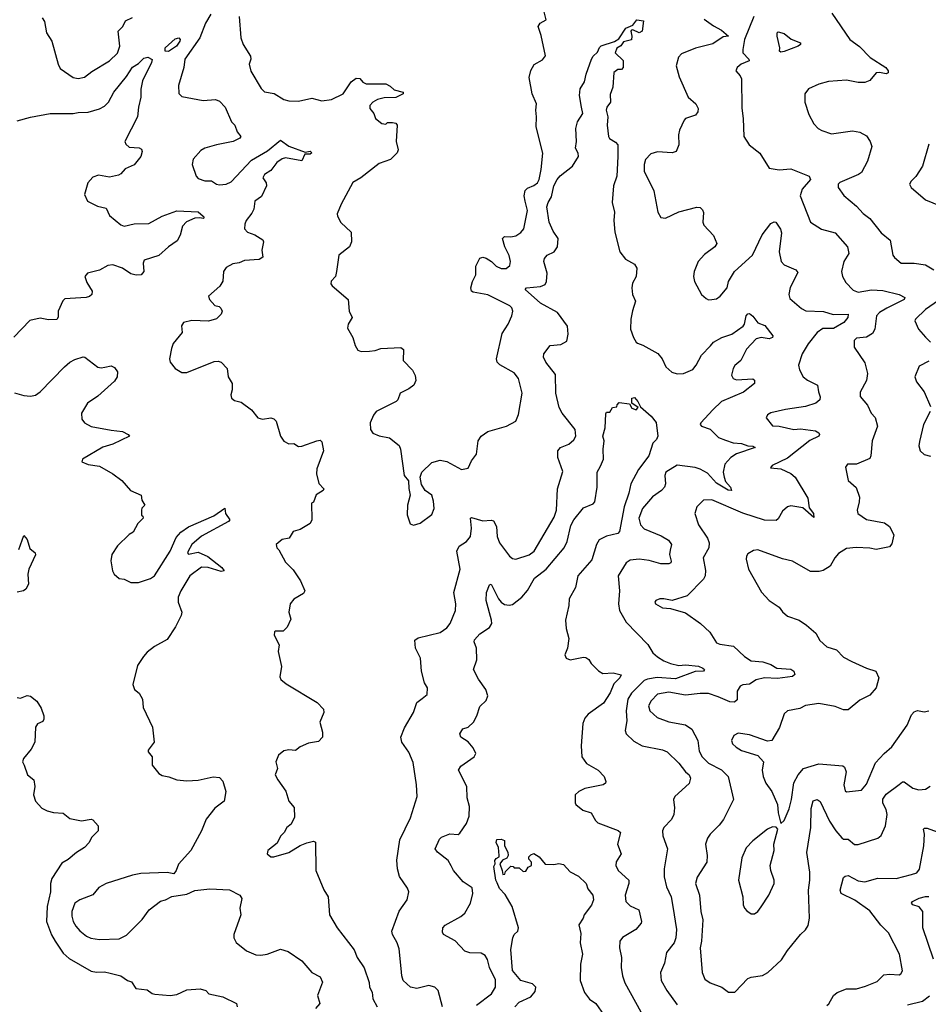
# Model space of a CAD drawing. Extents: x 2133489 to 2292442, y 756223 to 916462.
# Tile 243 of 256: x 2196350 to 2201871, y 870651 to 876636. Entities that reach past the tile are written whole.
import ezdxf

# ---------------------------------------------------------------- set-up
doc = ezdxf.new("R2010")
doc.units = 0

msp = doc.modelspace()

# ---------------------------------------------------------------- linework, layer by layer
at = {"layer": '0CON20XD'}
for points in [[(2197683.8, 876655), (2197694, 876525), (2197708.8, 876485), (2197751.4, 876415), (2197754.2, 876395), (2197744.4, 876365), (2197755, 876323.8), (2197817.3, 876217.3), (2197837.6, 876197.6), (2197896.5, 876186.5), (2197955, 876150), (2197985, 876143.1), (2198045, 876141.4), (2198125, 876158.6), (2198185, 876143.1), (2198245, 876150), (2198315.8, 876185), (2198365, 876257.1), (2198395, 876279.6), (2198417.7, 876277.7), (2198435.6, 876255.6), (2198455.6, 876245.6), (2198575, 876245.5), (2198601.6, 876231.6), (2198625, 876210), (2198680, 876195), (2198680, 876185), (2198635, 876162.2), (2198565, 876160), (2198525, 876150.8), (2198496.2, 876135), (2198476.7, 876115), (2198477.5, 876095), (2198502.5, 876065), (2198512.5, 876035), (2198550, 876005), (2198575, 876000), (2198585, 876010), (2198615, 876010), (2198635, 876006.2), (2198643.3, 875995), (2198637.5, 875895), (2198649.2, 875845), (2198643, 875827), (2198603.6, 875786.4), (2198535, 875762.5), (2198423.3, 875675), (2198375, 875646.2), (2198303.3, 875515), (2198280, 875455), (2198280.7, 875440.7), (2198302.3, 875402.3), (2198363.3, 875345), (2198366.2, 875285), (2198353.3, 875255), (2198290, 875205), (2198275.6, 875104.4), (2198268, 875075), (2198243.4, 875046.6), (2198240.3, 875030.3), (2198247.9, 875017.9), (2198346, 874935), (2198351.4, 874865), (2198370, 874825), (2198346, 874785), (2198341.7, 874761.7), (2198373.9, 874703.9), (2198388.8, 874655), (2198405, 874627.5), (2198425, 874618.8), (2198475, 874620.8), (2198510, 874625), (2198545, 874637.5), (2198665, 874642.5), (2198681.7, 874631.7), (2198680, 874565), (2198736.7, 874505), (2198753.9, 874473.9), (2198757.7, 874442.3), (2198745.9, 874414.1), (2198715, 874391.2), (2198662.5, 874365), (2198647.5, 874325), (2198637.5, 874315), (2198516.7, 874255), (2198498.8, 874231.2), (2198480, 874185), (2198482, 874145), (2198495, 874123.3), (2198535, 874106), (2198597.5, 874095), (2198655, 874047.5), (2198664, 874025), (2198686.7, 873865), (2198713.3, 873833.3), (2198713.6, 873786.4), (2198722.5, 873745), (2198706.2, 873685), (2198703.9, 873626.1), (2198721.7, 873571.7), (2198743.6, 873563.6), (2198783.9, 873576.1), (2198855, 873627.5), (2198868.8, 873665), (2198865, 873710), (2198853.3, 873745), (2198814.1, 873774.1), (2198790.5, 873810.5), (2198783.8, 873855), (2198793.8, 873885), (2198855, 873944.2), (2198905, 873957.8), (2198945, 873950.6), (2199035, 873902.5), (2199075, 873908.8), (2199095.8, 873955), (2199125.4, 873994.6), (2199136.2, 874075), (2199155, 874103.3), (2199195, 874132), (2199307.5, 874165), (2199363.8, 874195), (2199381.9, 874235), (2199403.1, 874365), (2199381.4, 874455), (2199355, 874489.2), (2199267.5, 874537.5), (2199251.9, 874555), (2199246.9, 874575), (2199281.7, 874728.3), (2199317.5, 874785), (2199340, 874835), (2199345.8, 874865), (2199340, 874885), (2199327.4, 874897.4), (2199195, 874962.5), (2199105, 874979.2), (2199095.8, 874985.8), (2199091.4, 875005), (2199101.5, 875045), (2199120.9, 875085), (2199121.5, 875138.5), (2199145, 875185.8), (2199165, 875191.4), (2199185, 875187.1), (2199216.5, 875166.5), (2199245, 875136.9), (2199275, 875123.3), (2199305, 875124.3), (2199327.6, 875142.4), (2199332.9, 875165), (2199325, 875202.5), (2199297.8, 875255), (2199284.4, 875305.6), (2199295, 875318.6), (2199335, 875315.4), (2199365, 875321.8), (2199395, 875342.5), (2199412.7, 875365), (2199434.6, 875475), (2199422.4, 875532.4), (2199415.8, 875565), (2199422.4, 875597.6), (2199435, 875612.2), (2199475, 875628.5), (2199496.7, 875645), (2199506.5, 875663.5), (2199519.6, 875725), (2199528.1, 875825), (2199488.5, 875985), (2199490.9, 876045), (2199485.6, 876085), (2199490, 876125), (2199464.6, 876184.6), (2199445.6, 876285), (2199455, 876327.5), (2199475.7, 876364.3), (2199527.3, 876392.7), (2199544, 876416), (2199519.6, 876539.6), (2199500.8, 876595), (2199512.5, 876615), (2199548.8, 876635), (2199525.8, 876725)], [(2196486.4, 876646.4), (2196499.6, 876625), (2196513.3, 876555), (2196546.1, 876506.1), (2196582.9, 876365), (2196595, 876340), (2196675, 876284), (2196705, 876279.2), (2196744.1, 876285.9), (2196789.1, 876320.9), (2196895, 876385.7), (2196945, 876431.4), (2196957.9, 876475), (2196948.6, 876565), (2196975.8, 876595), (2196992, 876628), (2197035, 876649.1)], [(2197511.5, 876668.5), (2197479.1, 876615), (2197444.3, 876525.7), (2197352.7, 876395), (2197348.2, 876345), (2197314.4, 876235), (2197317.7, 876187.7), (2197335, 876168.8), (2197464.2, 876144.2), (2197540.3, 876150.3), (2197565, 876140), (2197598, 876105), (2197636.7, 876015), (2197656.2, 875995), (2197671.2, 875955), (2197693.3, 875925), (2197686.7, 875915), (2197647.5, 875895), (2197545, 875876), (2197475, 875854.2), (2197449.7, 875840.3), (2197403, 875787), (2197398, 875755), (2197422, 875685), (2197435, 875670), (2197475, 875656), (2197515, 875655.7), (2197546.4, 875636.4), (2197565, 875632.2), (2197605, 875635.6), (2197635, 875650), (2197757.8, 875782.2), (2197855, 875838.8), (2197935, 875902.5), (2197985, 875867.1), (2198085, 875830), (2198115, 875836.5), (2198126.1, 875826.1), (2198115, 875819.2), (2198082, 875818), (2198065, 875778.8), (2197965, 875796.6), (2197945, 875790.7), (2197911.6, 875768.4), (2197875, 875719.1), (2197836.7, 875695), (2197828.1, 875675), (2197848, 875645), (2197849.2, 875625), (2197818.7, 875561.3), (2197778, 875532), (2197773.5, 875485), (2197760.8, 875459.2), (2197726, 875415), (2197717.3, 875392.7), (2197715.8, 875365), (2197733.8, 875345), (2197778.9, 875328.9), (2197827.3, 875297.3), (2197831.1, 875285), (2197822.2, 875235), (2197828.3, 875191.7), (2197805, 875178.1), (2197715, 875172.5), (2197682.7, 875157.3), (2197645, 875152), (2197605, 875130), (2197588, 875105), (2197584.1, 875045.9), (2197566, 875015), (2197497.5, 874955), (2197502.5, 874935), (2197535, 874897.5), (2197561.7, 874891.7), (2197573, 874883), (2197580, 874865), (2197573.8, 874845), (2197545, 874818), (2197496.6, 874803.4), (2197395, 874806.9), (2197346, 874795), (2197333.8, 874775), (2197337.5, 874735), (2197283.4, 874666.6), (2197273.2, 874636.8), (2197260.8, 874575), (2197264.4, 874555), (2197295, 874515.5), (2197335, 874490.5), (2197365, 874490.8), (2197532.3, 874557.7), (2197555, 874560), (2197573.6, 874553.6), (2197610, 874515), (2197616.7, 874465), (2197640, 874425), (2197640, 874385), (2197632.5, 874355), (2197637.5, 874335), (2197655, 874321.2), (2197695, 874310), (2197757.5, 874265), (2197796.4, 874216.4), (2197825, 874207.5), (2197875, 874216.2), (2197895, 874208.8), (2197908, 874195), (2197934.2, 874104.2), (2197955, 874073.3), (2197985, 874056.7), (2198015, 874060), (2198045, 874041.2), (2198065, 874042.5), (2198155, 874076), (2198175, 874080), (2198185, 874070), (2198196, 874015), (2198155.8, 873905), (2198154.2, 873875.8), (2198167, 873817), (2198198.8, 873785), (2198193.3, 873775), (2198152.1, 873747.9), (2198136.1, 873703.9), (2198123.6, 873696.4), (2198124.2, 873595.8), (2198115.7, 873574.3), (2198055, 873536.2), (2198012.5, 873525), (2197987.5, 873485), (2197944.1, 873475.9), (2197907.5, 873445), (2197912.5, 873425), (2197925, 873412.5), (2197965, 873338.8)], [(2200811.2, 876655), (2200755, 876516.2), (2200743.1, 876455), (2200745, 876433.3), (2200781.2, 876395), (2200783.3, 876385), (2200733.3, 876365), (2200710, 876345), (2200701.2, 876325), (2200728.8, 876295), (2200735.8, 876275.8), (2200737.6, 876097.6), (2200746.7, 876035), (2200750, 875925), (2200783.3, 875875), (2200846.7, 875825), (2200905, 875733.8), (2200965, 875723.1), (2201035, 875730), (2201147.5, 875685), (2201154.3, 875665), (2201105.4, 875604.6), (2201091.9, 875565), (2201154.3, 875404.3), (2201222.7, 875362.7), (2201305, 875339.4), (2201380, 875255), (2201388.5, 875215), (2201358.1, 875165), (2201344.3, 875104.3), (2201350, 875075), (2201369.1, 875039.1), (2201415, 874991.9), (2201445, 874980.4), (2201526.1, 874993.9), (2201595, 874989.4), (2201695, 874966.1), (2201727.9, 874947.9), (2201724.3, 874935), (2201618.4, 874881.6), (2201575, 874855.6), (2201556.5, 874835), (2201545.5, 874755), (2201531.4, 874728.6), (2201495, 874705.6), (2201435, 874700.8), (2201420, 874685), (2201420, 874645), (2201485, 874550), (2201502, 874485), (2201495, 874442.5), (2201457.7, 874372.3), (2201456.2, 874345), (2201501.7, 874291.7), (2201524.4, 874245), (2201547.6, 874217.6), (2201561.9, 874165), (2201530.6, 874075), (2201521.9, 873985), (2201515, 873968.8), (2201435, 873934), (2201380, 873935), (2201368.8, 873915), (2201383.3, 873835), (2201433, 873793), (2201452.7, 873732.7), (2201451.9, 873705), (2201438.6, 873655), (2201442.5, 873635), (2201495, 873596.9), (2201605, 873577.5), (2201635.6, 873555.6), (2201660.8, 873505), (2201650, 873450), (2201635, 873430.8), (2201555, 873414.5), (2201515, 873423.9), (2201432.7, 873427.3), (2201375, 873421.9), (2201325, 873391.9), (2201303.1, 873365), (2201275, 873313.3), (2201232.5, 873287.5), (2201208.5, 873281.5), (2201155, 873281.9), (2201045, 873344), (2200985, 873358.1), (2200835, 873414.3), (2200809.7, 873410.3), (2200775, 873388.8), (2200766, 873375), (2200764.1, 873355.9), (2200778.9, 873295), (2200856.6, 873156.6), (2200903.3, 873105), (2200965.5, 873065.5), (2200985.6, 873035.6), (2201015, 873010.8), (2201086.7, 872985), (2201131.2, 872955), (2201187.7, 872907.7), (2201212.6, 872862.6), (2201255, 872823.3), (2201312.5, 872805), (2201355, 872761.2), (2201406.7, 872735), (2201495, 872694), (2201553.3, 872675), (2201571.2, 872635), (2201555, 872573.8), (2201515, 872529.2), (2201455, 872500), (2201385, 872440.8), (2201355, 872440.8), (2201305, 872461.4), (2201205, 872479.4), (2201125, 872467.8), (2201090.9, 872449.1), (2201015, 872434), (2200995, 872417.5), (2200966.3, 872333.7), (2200920, 872255), (2200895, 872251.1), (2200785, 872289.4), (2200715, 872299.2), (2200688.8, 872285), (2200676, 872255), (2200681.2, 872235), (2200704.4, 872214.4), (2200735, 872194.4), (2200835, 872162.9), (2200870, 872125), (2200861.2, 872075), (2200867.3, 872035), (2200884.4, 871995), (2200920, 871945), (2200954.4, 871865), (2200958, 871815), (2200975, 871750), (2200995, 871767.5), (2201025, 871840), (2201039.2, 871895), (2201053.4, 871996.6), (2201080.9, 872045), (2201112.9, 872085), (2201205, 872113.1), (2201351.1, 872101.1), (2201362.4, 872092.4), (2201371.1, 872065), (2201358.2, 871985), (2201365, 871948.8), (2201375, 871942), (2201465, 871952.5), (2201495, 871988.8), (2201550.4, 872119.6), (2201602.5, 872175), (2201649.4, 872215), (2201742.1, 872347.9), (2201768.7, 872411.3), (2201785, 872429.2), (2201805, 872436.7), (2201845, 872429.4), (2201875, 872435.5)], [(2201285.7, 876675), (2201395, 876516), (2201453.2, 876473.2), (2201518, 876405), (2201614, 876345), (2201628.1, 876325), (2201626.9, 876313.1), (2201615, 876305.8), (2201575, 876315.5), (2201555, 876312.5), (2201515, 876266.7), (2201485.9, 876254.1), (2201445, 876253.3), (2201375, 876268.8), (2201265, 876260), (2201205, 876243.8), (2201142.5, 876215), (2201120, 876185), (2201121.2, 876135), (2201145, 876060), (2201175, 876002.5), (2201202.5, 875975), (2201225, 875961.2), (2201282.3, 875942.3), (2201410.9, 875960.9), (2201455, 875952.9), (2201495, 875930), (2201517.5, 875895), (2201527.5, 875865), (2201501.4, 875775), (2201465, 875707.5), (2201446.2, 875693.8), (2201334, 875646), (2201324.4, 875635), (2201324.3, 875615), (2201357.9, 875567.9), (2201435, 875501.4), (2201475, 875456.9), (2201515, 875428.1), (2201585, 875339.2), (2201638.8, 875295), (2201656, 875205), (2201665, 875190), (2201705.7, 875155.7), (2201785.6, 875155.6), (2201855, 875145.6), (2201905, 875116)], [(2198918.5, 870635), (2198893.3, 870735), (2198872.5, 870755), (2198835.7, 870765.7), (2198762.3, 870747.7), (2198725, 870756), (2198680.6, 870795), (2198671.1, 870825), (2198668.6, 870868.6), (2198655, 870987.5), (2198642.9, 871025), (2198614.5, 871075), (2198611.1, 871095), (2198655, 871216.7), (2198704.2, 871285), (2198714, 871335), (2198707, 871357), (2198658.5, 871428.5), (2198645.4, 871475), (2198642.6, 871527.4), (2198659.5, 871650.5), (2198724.4, 871785), (2198764.4, 871915), (2198760.6, 871985), (2198741.1, 872121.1), (2198714.2, 872184.2), (2198671.9, 872245), (2198665.7, 872275), (2198688.7, 872331.3), (2198743.3, 872425), (2198764.1, 872485.9), (2198795, 872510), (2198826.1, 872533.9), (2198827.5, 872575), (2198808.8, 872605), (2198792, 872675), (2198786.2, 872755), (2198756, 872815), (2198750, 872865), (2198771.7, 872878.3), (2198905, 872911.1), (2198945, 872938.9), (2198965.4, 872965), (2198998.2, 873045), (2199001.1, 873085), (2198987.8, 873155), (2199025.5, 873295), (2199007.1, 873405), (2199020, 873435), (2199065, 873464.5), (2199088.9, 873495), (2199096.2, 873545), (2199088.8, 873605), (2199095, 873610), (2199165, 873589.5), (2199215, 873593.1), (2199228.8, 873588.8), (2199246.5, 873555), (2199251.1, 873495), (2199266.3, 873456.3), (2199325.5, 873375.5), (2199345, 873360.8), (2199365, 873355.8), (2199445, 873383.5), (2199477.1, 873405), (2199598.2, 873611.8), (2199611.6, 873655), (2199618.8, 873785), (2199650.3, 873889.7), (2199620.9, 873975), (2199619.2, 874015), (2199635.4, 874034.6), (2199687.1, 874055), (2199717.4, 874082.6), (2199729.4, 874105), (2199724.3, 874145), (2199646.5, 874245), (2199628.4, 874278.4), (2199607.1, 874365), (2199605, 874478.8), (2199547.3, 874555), (2199532.2, 874585), (2199535.6, 874605), (2199574, 874655), (2199638.6, 874661.4), (2199675, 874681.2), (2199683.1, 874725), (2199677.7, 874772.3), (2199618.6, 874855), (2199515, 874912.9), (2199420.8, 874995), (2199430, 875005), (2199515.4, 875014.6), (2199543.4, 875026.6), (2199551.9, 875045), (2199555.6, 875095), (2199535.7, 875165), (2199538.6, 875185), (2199555.5, 875204.5), (2199597.5, 875225), (2199618.5, 875255), (2199621.4, 875305), (2199590.6, 875350.6), (2199567.1, 875405), (2199552.6, 875497.4), (2199561.3, 875525), (2199581.7, 875558.3), (2199595.6, 875625), (2199615.8, 875664.2), (2199633.5, 875686.5), (2199710, 875745), (2199745, 875803.3), (2199744.4, 875825), (2199728.1, 875855), (2199732.5, 875895), (2199728.6, 875975), (2199740, 876015), (2199772.5, 876065), (2199764.5, 876104.5), (2199751.1, 876175), (2199755.3, 876214.7), (2199781.6, 876258.4), (2199792, 876305), (2199824.7, 876395), (2199835.4, 876415), (2199861.3, 876438.7), (2199872.5, 876467.5), (2199883.3, 876476.7), (2199965, 876502.2), (2199989.8, 876520.2), (2200033.1, 876585), (2200075, 876602.5), (2200100, 876635), (2200139.5, 876629.5), (2200132.9, 876565), (2200115, 876555.6), (2200075, 876574.2), (2200067.7, 876572.3), (2200063.1, 876565), (2200070, 876535), (2200067.5, 876512.5), (2200018.8, 876501.2), (2200003.3, 876476.7), (2199977.7, 876462.3), (2199967.5, 876435), (2200017, 876387), (2200017.5, 876345), (2200007, 876333), (2199985, 876332.5), (2199960, 876315), (2199953.8, 876225), (2199938.3, 876181.7), (2199939.5, 876135), (2199916.8, 876103.2), (2199913.7, 876086.3), (2199923.6, 876045), (2199920.4, 875995), (2199926.9, 875925), (2199933.1, 875913.1), (2199970.7, 875890.7), (2199984.3, 875875), (2199983.9, 875805), (2199979.2, 875685), (2199959.1, 875625), (2199949.2, 875525), (2199964.3, 875465), (2199960.8, 875415), (2199965.7, 875345), (2199997.5, 875225), (2200030.3, 875180.3), (2200085, 875150), (2200100, 875125), (2200096.2, 875075), (2200074, 875035), (2200069.2, 875005), (2200074.3, 874965), (2200092.5, 874925), (2200073.4, 874866.6), (2200064.4, 874815), (2200062.2, 874755), (2200079.4, 874705), (2200095, 874676.2), (2200105, 874669.2), (2200137.4, 874657.4), (2200227, 874607), (2200254, 874575), (2200276, 874525), (2200313.4, 874493.4), (2200345, 874482.5), (2200384.5, 874485.5), (2200440.2, 874509.8), (2200460.9, 874535), (2200492.5, 874597.5), (2200547, 874653), (2200565, 874676.4), (2200616.9, 874703.1), (2200676.5, 874723.5), (2200746.4, 874773.6), (2200754.7, 874785.3), (2200764.2, 874835.8), (2200775, 874848), (2200785, 874849.2), (2200805, 874834.4), (2200835, 874792.5), (2200877, 874777), (2200925.6, 874715), (2200924, 874705), (2200905, 874695.6), (2200855, 874704), (2200824.8, 874695.2), (2200766.2, 874633.8), (2200731.1, 874565), (2200695, 874534.3), (2200684.6, 874515), (2200675.6, 874475), (2200685, 874454.2), (2200705, 874447.1), (2200805, 874452.5), (2200816, 874445), (2200814.2, 874425), (2200747.3, 874372.7), (2200615, 874314.7), (2200560.8, 874265), (2200488.1, 874185), (2200485.6, 874175), (2200493.1, 874165), (2200545, 874147.6), (2200596.8, 874096.8), (2200639.2, 874079.2), (2200685, 874064.1), (2200735, 874059.7), (2200775, 874046.4), (2200805, 874043.8), (2200820, 874035), (2200705, 873996.6), (2200671.8, 873975), (2200635.4, 873935), (2200625.4, 873885.4), (2200630.4, 873855), (2200639.7, 873829.7), (2200668.2, 873795), (2200675, 873774.2), (2200655, 873776.4), (2200585, 873818.6), (2200530.1, 873880.1), (2200485, 873904.4), (2200455, 873914.4), (2200345, 873928.1), (2200275.8, 873885), (2200270, 873865), (2200274.3, 873815), (2200268, 873795), (2200250, 873775), (2200194.4, 873735), (2200134.5, 873665), (2200112.7, 873605), (2200122.2, 873565), (2200145, 873540.9), (2200248.8, 873498.8), (2200291.7, 873471.7), (2200311.4, 873445), (2200302, 873412), (2200298.9, 873385), (2200308.9, 873345), (2200306.4, 873333.6), (2200295, 873327.5), (2200245, 873328.1), (2200175, 873349.1), (2200113.7, 873356.3), (2200058.8, 873351.2), (2200035, 873333.8), (2199985.7, 873255), (2199994.4, 873165), (2199988.8, 873085), (2199994.6, 873044.6), (2200035, 872974.2), (2200167.6, 872837.6), (2200196.9, 872786.9), (2200225, 872762.5), (2200265, 872738.2), (2200305, 872723.1), (2200355, 872711.2), (2200395, 872714.7), (2200475, 872706.3), (2200501.9, 872695), (2200510.6, 872685), (2200504.4, 872675.6), (2200455, 872673.8), (2200335, 872628.4), (2200223.1, 872636.9), (2200165, 872628.1), (2200145, 872619.3), (2200067.5, 872542.5), (2200046.3, 872505), (2200035.4, 872435.4), (2200038.5, 872375), (2200028.6, 872315), (2200034.2, 872295), (2200080.9, 872250.9), (2200131.8, 872221.8), (2200255, 872197.8), (2200283.8, 872185), (2200355, 872117.5), (2200394.7, 872064.7), (2200417.1, 872045), (2200426.9, 872025), (2200417.4, 871992.6), (2200330, 871915), (2200323.8, 871895), (2200329.2, 871845), (2200325.6, 871805), (2200310.6, 871775), (2200264.4, 871725), (2200256.9, 871705), (2200258.6, 871675), (2200285.7, 871595), (2200266.7, 871475), (2200265.5, 871425), (2200279.5, 871365), (2200308.8, 871305), (2200319.6, 871245), (2200341.8, 871105), (2200337.7, 871055), (2200327.3, 871025), (2200281.1, 870965), (2200268.8, 870901.2), (2200242.9, 870845), (2200248.1, 870795), (2200282.2, 870735), (2200345, 870647.5)], [(2200509.1, 876639.1), (2200565, 876597.5), (2200615, 876572.5), (2200657.5, 876535), (2200625, 876531.1), (2200561.8, 876488.2), (2200456.7, 876463.3), (2200372.4, 876427.6), (2200352.8, 876407.2), (2200340, 876355), (2200357.4, 876287.4), (2200412.9, 876165), (2200459.2, 876125), (2200472.9, 876095), (2200470.8, 876075), (2200456.2, 876055), (2200396.7, 876035), (2200386.7, 876025), (2200360, 875965), (2200352.9, 875935), (2200355.5, 875874.5), (2200338.8, 875835), (2200314.1, 875825.9), (2200225, 875832.9), (2200185, 875820), (2200153.1, 875785), (2200144.5, 875755), (2200144.5, 875715), (2200202.9, 875595), (2200228, 875465), (2200245, 875433.3), (2200275, 875430), (2200355, 875467.1), (2200465, 875496), (2200485, 875493.8), (2200500, 875480), (2200504.2, 875464.2), (2200500.8, 875405), (2200507, 875387), (2200565, 875323.3), (2200586, 875275), (2200573.8, 875255), (2200510.5, 875209.5), (2200472.2, 875165), (2200447.5, 875105), (2200444.2, 875075), (2200450, 875045), (2200493.3, 874965), (2200520.8, 874940.8), (2200535, 874933.8), (2200555, 874934), (2200585, 874940), (2200606, 874955), (2200649.4, 875005), (2200657.8, 875045), (2200694, 875106), (2200803.3, 875205), (2200861.3, 875328.7), (2200915, 875396.2), (2200935, 875408), (2200945, 875406), (2200973.4, 875363.4), (2200979.8, 875339.8), (2200963.9, 875225), (2200977.8, 875165), (2200996.2, 875145), (2201066.7, 875115), (2201078.3, 875098.3), (2201032.3, 875007.7), (2201023.8, 874965), (2201030.4, 874940.4), (2201100.5, 874880.5), (2201126.4, 874866.4), (2201235, 874861.1), (2201293.8, 874843.8), (2201385, 874845.6), (2201382.1, 874825), (2201357.9, 874795), (2201295, 874759.5), (2201231.1, 874758.9), (2201195, 874735.3), (2201140.8, 874665), (2201104.5, 874605), (2201082.9, 874535), (2201088.3, 874508.3), (2201111.4, 874465), (2201137.5, 874445), (2201198.6, 874415), (2201202.9, 874372.9), (2201213.4, 874343.4), (2201211.1, 874325), (2201188, 874305), (2201125, 874284.7), (2201002.8, 874267.2), (2200915, 874245.6), (2200895, 874233.3), (2200886.7, 874215), (2200925, 874168), (2200965, 874165.5), (2201055, 874144.6), (2201095, 874149.4), (2201185, 874137.5), (2201206.5, 874125), (2201210.5, 874115), (2201206.4, 874105), (2201152.1, 874077.9), (2201015, 873970.6), (2200922.5, 873925), (2200911.7, 873911.7), (2200975, 873906.2), (2201035, 873877.5), (2201061.9, 873855), (2201138.4, 873728.4), (2201147.7, 873667.7), (2201173.3, 873635), (2201175, 873610), (2201107.8, 873667.8), (2201035, 873681.4), (2201014.6, 873675.4), (2200985, 873648), (2200958.5, 873601.5), (2200947.4, 873592.6), (2200875, 873592.8), (2200745, 873635.3), (2200555, 873718.1), (2200504.4, 873715.6), (2200464.2, 873675), (2200452, 873635), (2200475.6, 873565), (2200528.9, 873485), (2200540, 873455), (2200536.7, 873425), (2200502.2, 873365), (2200517.3, 873287.3), (2200516.2, 873255), (2200505, 873235.8), (2200405.4, 873134.6), (2200315, 873105.8), (2200265, 873116), (2200240, 873115), (2200215, 873106.2), (2200210, 873095), (2200213.3, 873085), (2200255, 873060), (2200305, 873056.2), (2200395, 873031.4), (2200486, 872965), (2200542.7, 872912.7), (2200585, 872848.8), (2200605, 872840), (2200688, 872828), (2200754.6, 872764.6), (2200795, 872738.9), (2200865, 872732.5), (2200915, 872715.7), (2200950, 872695), (2201035, 872688.5), (2201055, 872676.5), (2201060.6, 872655), (2201045, 872643.1), (2200955, 872630.3), (2200875, 872635.8), (2200825, 872622.2), (2200785, 872596.7), (2200745, 872592.7), (2200727.5, 872585), (2200709.4, 872555), (2200709.1, 872500.9), (2200692.9, 872487.1), (2200665, 872489.3), (2200595, 872520.8), (2200535, 872539.5), (2200485, 872540.9), (2200395, 872529.4), (2200295, 872549.2), (2200225, 872536.5), (2200186.5, 872495), (2200171.8, 872465), (2200179.1, 872435), (2200223.5, 872393.5), (2200295, 872367.8), (2200395, 872349.5), (2200433.5, 872323.5), (2200470, 872255), (2200479.4, 872189.4), (2200496, 872155), (2200535, 872116.8), (2200615, 872075.4), (2200654.4, 872035), (2200687.5, 871895), (2200627.3, 871775), (2200600.9, 871739.1), (2200544.6, 871685.4), (2200528.9, 871661.1), (2200518.1, 871625), (2200527.8, 871555), (2200524.4, 871515), (2200466.2, 871423.8), (2200455.6, 871385.6), (2200481.2, 871315), (2200488.5, 871215), (2200500.6, 871165), (2200493.1, 871035), (2200484.2, 870995), (2200496, 870845), (2200514.2, 870804.2), (2200545, 870782), (2200615.5, 870755.5), (2200657.5, 870725), (2200695, 870723.8), (2200775, 870808.1), (2200795, 870816.5), (2200864.5, 870825.5), (2200896.4, 870843.6), (2200979.4, 870920.6), (2201015, 870977.5), (2201095, 871076.2), (2201125, 871103.8), (2201140.5, 871129.5), (2201149.4, 871175), (2201142.7, 871345), (2201152.2, 871405), (2201151.5, 871455), (2201133.5, 871573.5), (2201156.9, 871725), (2201159.1, 871840.9), (2201172.5, 871887.5), (2201195, 871896), (2201215, 871884.2), (2201271.5, 871765), (2201308.5, 871705), (2201345, 871662.5), (2201355, 871655.7), (2201385, 871654.3), (2201422.2, 871622.2), (2201445, 871623.1), (2201565, 871660), (2201585, 871676.7), (2201610.8, 871735), (2201621.1, 871805), (2201614.5, 871835), (2201594.4, 871874.4), (2201595, 871897.5), (2201615, 871927.3), (2201693.4, 871986.6), (2201715, 872003.1), (2201725, 872003.1), (2201778, 871965), (2201813.8, 871953.8), (2201855, 871959.6), (2201883, 871977)], [(2200975, 876437.5), (2200967.5, 876445), (2200968.8, 876465), (2200953.6, 876536.4), (2200952.5, 876555), (2200958.3, 876561.7), (2200995, 876551.1), (2201037.7, 876517.7), (2201094, 876495), (2201094, 876485), (2201080, 876475), (2200995, 876443.3), (2200975, 876437.5)], [(2197255, 876442.9), (2197234.1, 876444.1), (2197234.3, 876465), (2197295, 876520), (2197316.7, 876525), (2197324, 876515), (2197322.5, 876505), (2197303.1, 876475), (2197255, 876442.9)], [(2196335, 876020), (2196415, 876042.9), (2196535, 876064.6), (2196675, 876064.6), (2196705, 876071.9), (2196765, 876073.6), (2196835, 876093.8), (2196865, 876109.1), (2196890.4, 876135), (2196921.8, 876195), (2196998.8, 876291.2), (2197035, 876346.4), (2197071.3, 876368.7), (2197105, 876401.9), (2197128.9, 876408.9), (2197154.3, 876394.3), (2197150.9, 876375), (2197096.5, 876265), (2197086.4, 876213.6), (2197086.9, 876165), (2197072.5, 876105), (2197066.2, 876045), (2196988.6, 875895), (2196995, 875878.8), (2197015, 875861.2), (2197075, 875856), (2197089.5, 875849.5), (2197093.8, 875835), (2197086, 875805), (2197045.6, 875754.4), (2196990, 875730), (2196965, 875698.8), (2196950.3, 875689.7), (2196895, 875679.2), (2196829.5, 875690.5), (2196795, 875678), (2196764, 875645), (2196744, 875574), (2196762.7, 875532.7), (2196823.1, 875503.1), (2196875, 875490), (2196895, 875446.2), (2196965, 875388.9), (2196985, 875380.9), (2197045.7, 875395.7), (2197135, 875396.9), (2197215, 875441.1), (2197305, 875474.2), (2197435, 875467.5), (2197465, 875442.5), (2197470, 875435), (2197465, 875427.5), (2197445, 875432), (2197415, 875428.8), (2197363.2, 875406.8), (2197339.3, 875380.7), (2197324.4, 875325), (2197307.7, 875292.3), (2197255, 875256), (2197195, 875201.8), (2197106.2, 875175), (2197100, 875155), (2197104, 875106), (2197087.5, 875085), (2197056.7, 875083.3), (2197025, 875090), (2196975, 875125.5), (2196915, 875145.5), (2196885, 875141.4), (2196835, 875113.8), (2196762.5, 875095), (2196746.7, 875075), (2196758.3, 875038.3), (2196790, 874985), (2196787.5, 874965), (2196775, 874953.3), (2196753.6, 874946.4), (2196625, 874940), (2196612.3, 874927.7), (2196584, 874865), (2196583, 874827), (2196575, 874814.2), (2196525, 874810.8), (2196475, 874820.8), (2196412.4, 874807.6), (2196315, 874706)], [(2201875, 875880), (2201836, 875745), (2201795, 875683.3), (2201766, 875654), (2201756.7, 875635), (2201766.7, 875615), (2201855, 875540), (2201944.2, 875504.2)], [(2201985.2, 874964.8), (2201855, 874874.4), (2201794, 874815), (2201790, 874805), (2201811.2, 874755), (2201855, 874705.8), (2201885, 874675.8)], [(2196318.3, 874368.3), (2196375, 874352), (2196415, 874348), (2196445.6, 874354.4), (2196475, 874374), (2196622, 874525), (2196655, 874554), (2196685, 874570), (2196735, 874585.7), (2196745, 874583.8), (2196824.2, 874524.2), (2196845, 874518.8), (2196867.3, 874522.7), (2196905, 874531.2), (2196925, 874521.2), (2196944.2, 874495), (2196941.4, 874465), (2196925, 874439.2), (2196825, 874347.5), (2196762.5, 874305), (2196725.7, 874245), (2196727.7, 874207.7), (2196743.3, 874185), (2196785, 874164), (2196905, 874140), (2196975, 874132.5), (2197010, 874115), (2197017.5, 874105), (2196915, 874055.6), (2196855, 874036.7), (2196732.5, 873965), (2196728.3, 873948.3), (2196765, 873932), (2196835, 873922), (2196915.5, 873875.5), (2196970, 873835), (2197023.9, 873773.9), (2197087.5, 873745), (2197092.5, 873715), (2197110, 873685), (2197093, 873667), (2197090, 873655), (2197090, 873625), (2197098.3, 873618.3), (2197100, 873605), (2197067, 873573), (2197039.5, 873520.5), (2197014.2, 873505.8), (2196945, 873437.5), (2196910, 873385), (2196903.6, 873346.4), (2196913.8, 873285), (2196923.3, 873265), (2196955, 873238.8), (2196985, 873236), (2197025, 873214.2), (2197072.5, 873215), (2197145, 873238.5), (2197170, 873255), (2197265, 873405.5), (2197301.7, 873488.3), (2197328.8, 873521.2), (2197375, 873552.3), (2197530.5, 873619.5), (2197595.8, 873665.8), (2197601.2, 873635), (2197625.8, 873595), (2197618, 873585), (2197455, 873495.5), (2197395, 873446.7), (2197373.1, 873405), (2197370, 873395), (2197375, 873386.7), (2197435, 873398.2), (2197492.7, 873372.7), (2197577.5, 873305), (2197593.3, 873285), (2197575, 873281.5), (2197495, 873306.1), (2197455, 873307.5), (2197384.5, 873255), (2197328.9, 873165), (2197313.1, 873125), (2197312.5, 873095), (2197334.3, 873034.3), (2197330.9, 873015), (2197297, 872945), (2197245, 872869.2), (2197170, 872825), (2197125, 872791.2), (2197101.2, 872765), (2197065, 872710), (2197037.5, 872595), (2197047.5, 872565), (2197075, 872542.5), (2197096.2, 872505), (2197100, 872455), (2197156.2, 872335), (2197167.5, 872245), (2197130, 872195), (2197130, 872185), (2197154.2, 872154.2), (2197154.2, 872105), (2197195, 872054.2), (2197215, 872042.5), (2197256.1, 872033.9), (2197304.4, 872014.4), (2197365, 872009.4), (2197435, 872012.5), (2197526.4, 872033.6), (2197565, 872030), (2197585, 872007.5), (2197602, 871945), (2197593.3, 871885), (2197535, 871844), (2197483.7, 871776.3), (2197454.2, 871705), (2197389.2, 871585), (2197315, 871503.3), (2197300.8, 871465), (2197286.7, 871445), (2197245, 871452.5), (2197085, 871445.6), (2197035, 871435.6), (2196875, 871385.6), (2196829.8, 871360.2), (2196794.6, 871315.4), (2196715, 871285.4), (2196684.7, 871265.3), (2196666.9, 871215), (2196666.1, 871186.1), (2196673.8, 871155), (2196690, 871125), (2196715, 871096.7), (2196755, 871065.5), (2196783, 871053), (2196835, 871044.6), (2196955, 871049.5), (2196998.3, 871071.7), (2197095, 871165.8), (2197135.7, 871225), (2197205, 871277.5), (2197235, 871285.6), (2197273.6, 871306.4), (2197365, 871320), (2197415, 871342.9), (2197505, 871352.5), (2197625, 871346), (2197687.5, 871315), (2197700, 871295), (2197687.5, 871235), (2197693.8, 871195), (2197650.8, 871075), (2197652, 871055), (2197665.8, 871025.8), (2197728.8, 870975), (2197785, 870951.4), (2197815, 870949.2), (2197854.3, 870955.7), (2197935, 870985.8), (2197982.2, 870972.2), (2198064.5, 870914.5), (2198125, 870844), (2198175, 870817.5), (2198190, 870785), (2198159.2, 870705), (2198174.2, 870655), (2198147.5, 870625)], [(2201875, 874560), (2201815, 874530), (2201790, 874465), (2201798.6, 874435), (2201845, 874373.3), (2201883.9, 874283.9)], [(2199125.7, 870645), (2199217.3, 870715), (2199241.8, 870755), (2199240.7, 870800.7), (2199203.8, 870875), (2199192.8, 870922.8), (2199178.3, 870948.3), (2199155, 870962), (2199085, 870962.9), (2199055, 870974.3), (2198996.7, 871036.7), (2198925.9, 871075.9), (2198918.8, 871088.8), (2198920.8, 871115), (2198935, 871131.4), (2199031.2, 871185), (2199055.8, 871205), (2199088.6, 871265), (2199104.2, 871325), (2199099.1, 871359.1), (2199044.2, 871395), (2198986.4, 871465), (2198972.6, 871492.6), (2198953.6, 871525), (2198888, 871575), (2198874, 871595), (2198900, 871655), (2198912.4, 871667.6), (2198963.4, 871686.6), (2199015, 871682.9), (2199025, 871690.8), (2199065, 871750), (2199081.6, 871795), (2199082.9, 871852.9), (2199068.8, 871905), (2199066.4, 871975), (2199015.8, 872075), (2199030.9, 872099.1), (2199112, 872155), (2199120.8, 872175), (2199105, 872210.8), (2199075, 872246), (2199031.2, 872275), (2199024, 872295), (2199042.9, 872325), (2199075, 872335.6), (2199106.7, 872365), (2199127.5, 872405), (2199145, 872461.2), (2199185, 872498), (2199195.5, 872525), (2199183.1, 872565), (2199137.5, 872627.5), (2199106.9, 872685), (2199126.9, 872745), (2199126.4, 872816.4), (2199111.4, 872855), (2199113.5, 872866.5), (2199146.6, 872903.4), (2199205, 872942.2), (2199217.9, 872965), (2199217.5, 872985), (2199184.7, 873105), (2199185.5, 873155), (2199205, 873200), (2199215, 873204), (2199259.5, 873115), (2199274.7, 873094.7), (2199295, 873082.1), (2199325, 873076.2), (2199345, 873081.2), (2199400.8, 873125), (2199435, 873166.5), (2199478.3, 873241.7), (2199548.9, 873295), (2199658.2, 873425), (2199677.1, 873465), (2199699.6, 873560.4), (2199716.4, 873595), (2199775, 873668.1), (2199835, 873692), (2199844.2, 873705), (2199858.8, 873795), (2199859.5, 873885), (2199878.3, 873921.7), (2199897.5, 873965), (2199895.4, 874025), (2199901.5, 874075), (2199893.1, 874105), (2199907.1, 874155), (2199910.7, 874239.3), (2199915, 874250), (2199935, 874250), (2199951.7, 874278.3), (2199978.3, 874281.7), (2199980, 874295), (2199991.7, 874308.3), (2200055, 874300), (2200070, 874275), (2200096.4, 874263.6), (2200108.3, 874278.3), (2200070, 874305), (2200070, 874335), (2200085, 874340), (2200106.2, 874315), (2200121.7, 874281.7), (2200186.7, 874225), (2200217, 874187), (2200227.5, 874105), (2200220, 874085), (2200197.9, 874062.1), (2200172.1, 873985), (2200109.3, 873900.7), (2200064, 873815), (2200051.7, 873758.3), (2200022.9, 873675), (2199995.4, 873524.6), (2199985, 873513.3), (2199915, 873495.8), (2199870.9, 873475), (2199855.4, 873445.4), (2199827.2, 873352.8), (2199740.6, 873255), (2199727.1, 873185), (2199688.6, 873115), (2199686.7, 873075), (2199666.7, 872985), (2199670, 872935), (2199685.8, 872875), (2199678.8, 872815), (2199662, 872775), (2199670, 872755), (2199695, 872744), (2199775, 872761.2), (2199789.5, 872759.5), (2199807.7, 872747.7), (2199822.3, 872722.3), (2199867.9, 872677.9), (2199892.6, 872662.6), (2199955.4, 872665.4), (2200003.9, 872653.9), (2199997.1, 872635), (2199960.3, 872599.7), (2199937.5, 872545), (2199898.3, 872481.7), (2199804.7, 872415.3), (2199785, 872390), (2199772.6, 872357.4), (2199761.1, 872221.1), (2199765.7, 872155), (2199794.6, 872114.6), (2199866, 872075), (2199901.2, 872035), (2199911.2, 872005), (2199908.8, 871995), (2199895.6, 871984.4), (2199785, 871961.8), (2199748, 871945), (2199726, 871925), (2199726, 871875), (2199728.8, 871865), (2199771.5, 871831.5), (2199822.9, 871815), (2199848.8, 871768.8), (2199863.7, 871753.7), (2199986.9, 871706.9), (2200000, 871695), (2199982.5, 871625), (2200004.3, 871565), (2199973.8, 871516.2), (2199971.9, 871495), (2199986.9, 871465), (2200050.5, 871405), (2200051.2, 871385), (2200030, 871315), (2200032.5, 871275), (2200059.8, 871249.8), (2200111.2, 871225), (2200128.6, 871155), (2200126.6, 871143.4), (2200092.9, 871105), (2200012.7, 871057.3), (2199996.7, 871035), (2199994.4, 870995), (2200007.1, 870935), (2200004.4, 870874.4), (2200011.9, 870825), (2200028, 870782), (2200124.2, 870605)], [(2201882.5, 874255), (2201842.9, 874175), (2201817.3, 874072.7), (2201814.2, 874045), (2201822, 874015), (2201845, 873993.8), (2201885, 873982.5)], [(2196344.3, 873415.7), (2196375, 873500), (2196395, 873476.7), (2196411.7, 873421.7), (2196443.3, 873395), (2196445, 873382.5), (2196404.4, 873295), (2196400, 873265), (2196403.8, 873205), (2196388, 873175), (2196372.5, 873165), (2196335, 873155.8)], [(2197965, 873338.8), (2198011.7, 873291.7), (2198055.7, 873225.7), (2198082.5, 873165), (2198075, 873147.5), (2198015, 873113.8), (2197993.8, 873085), (2197986.2, 873035), (2197997.7, 872992.3), (2197975, 872942.5), (2197951.7, 872918.3), (2197905, 872920), (2197897.5, 872915), (2197896.7, 872895), (2197926.2, 872835), (2197921.2, 872795), (2197940, 872705), (2197930.7, 872640.7), (2197936.7, 872625), (2197969.5, 872599.5), (2198156.7, 872485), (2198195.8, 872445.8), (2198198.8, 872425), (2198173.3, 872365), (2198190, 872305), (2198190, 872275), (2198165, 872247.5), (2198105, 872238), (2198053.9, 872216.1), (2198025, 872193.8), (2197985, 872198), (2197955, 872190.8), (2197922, 872165), (2197905.8, 872125), (2197915.8, 872085), (2197902.5, 872045), (2197917.5, 872015), (2197966.4, 871946.4), (2197986.2, 871885), (2198017.1, 871847.1), (2198020.7, 871789.3), (2198000, 871745), (2197973.8, 871725), (2197956.7, 871695), (2197935, 871673.3), (2197915, 871630), (2197857.5, 871585), (2197853.3, 871565), (2197875, 871546.7), (2197895, 871546.7), (2197985, 871574.2), (2198055, 871616), (2198095, 871632), (2198135, 871642), (2198147.1, 871637.1), (2198150, 871465), (2198197.3, 871347.3), (2198224.1, 871304.1), (2198232.9, 871195), (2198279.2, 871115), (2198382.1, 870982.1), (2198401.4, 870935), (2198443.6, 870873.6), (2198473.1, 870783.1), (2198476, 870755), (2198491.2, 870725), (2198496, 870685), (2198522.5, 870635)], [(2196335, 872516.2), (2196355, 872512.5), (2196395, 872527.5), (2196415, 872524.2), (2196455, 872494.5), (2196481.2, 872451.2), (2196495.7, 872405), (2196496.2, 872383.8), (2196489.6, 872370.4), (2196457.5, 872355), (2196445, 872336.2), (2196442.5, 872245), (2196418.9, 872201.1), (2196372, 872145), (2196366.7, 872125), (2196376.7, 872105)], [(2196376.7, 872105), (2196396.4, 872046.4), (2196436.7, 872015), (2196442.5, 871975), (2196433.8, 871923.8), (2196446.4, 871886.4), (2196483.6, 871843.6), (2196516.1, 871826.1), (2196555, 871816.2), (2196615, 871813.3), (2196655, 871780), (2196725, 871766.2), (2196785, 871776.7), (2196795, 871772.5), (2196827.5, 871735), (2196827.5, 871705), (2196786.7, 871665), (2196772.5, 871635), (2196743.3, 871605), (2196695.5, 871574.5), (2196645, 871530.8), (2196605, 871508), (2196545.8, 871415), (2196537.5, 871385), (2196537.8, 871335), (2196516.2, 871245), (2196513.6, 871155), (2196543.4, 871073.4), (2196564.5, 871035), (2196615, 870961.4), (2196650.1, 870930.1), (2196785, 870852.2), (2196815.6, 870845.6), (2196865, 870848.6), (2196900.5, 870839.5), (2196964.3, 870824.3), (2197005, 870796.2), (2197028.3, 870788.3), (2197055, 870747.5), (2197125, 870738.8), (2197155, 870716.7), (2197171.7, 870711.7), (2197265, 870703.8), (2197305, 870711.2), (2197365, 870738.8), (2197445.9, 870745.9), (2197480, 870735), (2197500, 870715), (2197585, 870695.8), (2197666.7, 870655), (2197671.2, 870635)], [(2200815, 871201.2), (2200835, 871215.8), (2200856.2, 871243.8), (2200901.1, 871315), (2200935.5, 871385), (2200935.4, 871405.4), (2200913.3, 871465), (2200910, 871495), (2200934.4, 871585), (2200933.1, 871625), (2200957.5, 871715), (2200947.5, 871727.5), (2200925, 871728.8), (2200895, 871716), (2200805, 871645.6), (2200765, 871601.4), (2200737.9, 871542.1), (2200717.1, 871405), (2200744, 871305), (2200747.1, 871255), (2200754.5, 871234.5), (2200768.7, 871218.7), (2200795, 871201.2), (2200815, 871201.2)], [(2201266.6, 870653.4), (2201296, 870705), (2201317, 870723), (2201374.5, 870745.5), (2201435, 870744.4), (2201488.8, 870761.2), (2201561.2, 870788.8), (2201600.5, 870829.5), (2201635, 870834.2), (2201695, 870831.1), (2201705, 870836), (2201714.4, 870855), (2201696.5, 870955), (2201629.4, 871085), (2201582.2, 871132.2), (2201515, 871218.2), (2201425, 871283.3), (2201340.9, 871325), (2201335.6, 871345), (2201355, 871421.5), (2201365, 871430.8), (2201385, 871433.9), (2201445, 871401.1), (2201485, 871394.6), (2201565, 871417.3), (2201675, 871416.2), (2201769.5, 871439.5), (2201800.6, 871449.4), (2201817, 871473), (2201844.3, 871614.3), (2201847.8, 871685), (2201842.9, 871715), (2201848, 871722), (2201865, 871721.4), (2201925, 871699.1)], [(2199358.6, 870635), (2199385, 870664.4), (2199455, 870695.6), (2199481.8, 870728.2), (2199486.2, 870755), (2199466.3, 870776.3), (2199395, 870796), (2199345, 870857.1), (2199334, 870985), (2199346.7, 871055), (2199355, 871076.2), (2199376, 871095), (2199380.8, 871115), (2199342.5, 871245), (2199299.4, 871319.4), (2199264.6, 871355), (2199250.6, 871389.4), (2199243.4, 871405), (2199231.2, 871488.8), (2199240, 871505), (2199237.5, 871525), (2199245, 871537.5), (2199262.5, 871547.5), (2199263.3, 871555), (2199260, 871605), (2199246, 871635), (2199248.3, 871651.7), (2199275, 871654), (2199296.2, 871646.2), (2199296, 871615), (2199316, 871575), (2199318.8, 871555), (2199310, 871540), (2199283.3, 871526.7), (2199267.5, 871505), (2199282.5, 871465), (2199285, 871440), (2199298.3, 871441.7), (2199301.7, 871458.3), (2199335, 871490), (2199348.3, 871488.3), (2199355, 871480), (2199385, 871480), (2199408.3, 871458.3), (2199425, 871460), (2199440, 871485), (2199460, 871495), (2199460, 871515), (2199443, 871533), (2199443, 871547), (2199455, 871560), (2199475, 871567.5), (2199506.4, 871546.4), (2199543.6, 871503.6), (2199595, 871501.2), (2199625, 871507.5), (2199655, 871500), (2199695, 871456.2), (2199745, 871430.8), (2199792, 871385), (2199803, 871353), (2199832, 871315), (2199837.5, 871285), (2199825, 871253.3), (2199780, 871195), (2199773.8, 871175), (2199746.7, 871135), (2199759.3, 871080.7), (2199756.2, 871025), (2199769.2, 870955), (2199757.5, 870895), (2199755.3, 870795.3), (2199782.5, 870722.5), (2199812.4, 870682.4), (2199850.8, 870655), (2199902.1, 870582.1)], [(2201902.7, 870925), (2201838.9, 871115), (2201837.8, 871215), (2201815, 871244.3), (2201777.5, 871255), (2201770, 871265), (2201775, 871275.8), (2201815, 871295.6), (2201853.7, 871306.3), (2201875, 871305.5)], [(2201745, 870648.7), (2201835, 870670), (2201878.1, 870701.9)], [(2201255, 870644), (2201266.6, 870653.4)]]:
    msp.add_lwpolyline(points, dxfattribs=at)

doc.saveas('drawing.dxf')
